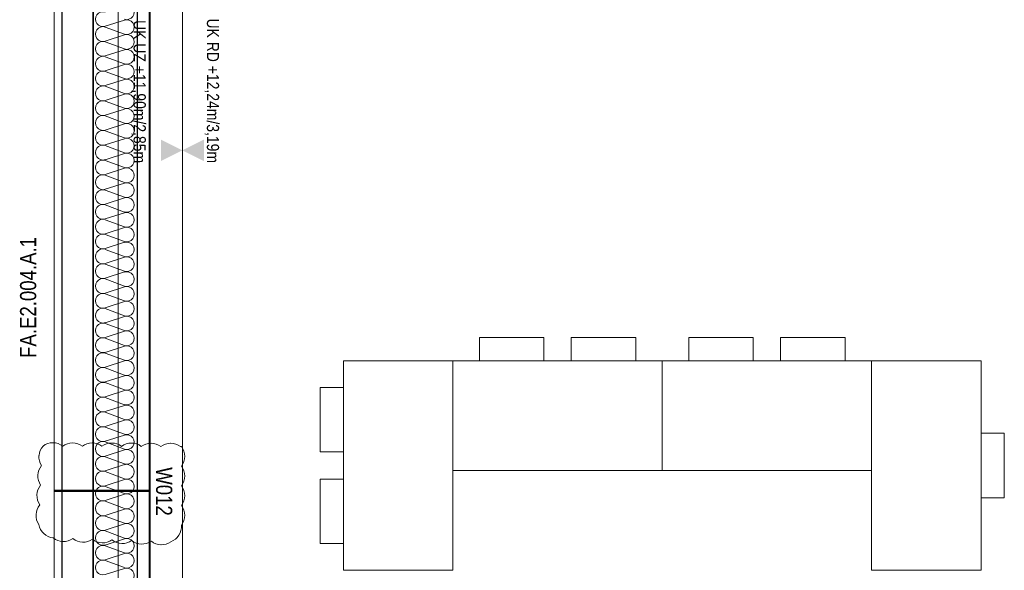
# Model space of a CAD drawing. Extents: x -420 to 300, y 62 to 1112.
# Tile 230 of 256: x -319 to -196, y 882 to 951. Entities that reach past the tile are written whole.
import ezdxf
from ezdxf.lldxf.tags import DXFTag

# ---------------------------------------------------------------- set-up
doc = ezdxf.new("R2010")
doc.units = 0
doc.layers.get('0').update_dxf_attribs({"lineweight": 13})
for name, color, linetype, lineweight, true_color in [('30 -33 Aussenwände- 7 Fassade_ Elemente', 7, 'Continuous', 9, 0x00aacc), ('30 -35 Decken- 1 Konstruktion-Träger- Stahlbeton', 7, 'Continuous', 13, 0x33aa00), ('60- 61 allgemeine Ausstattung- 1 Möbel', 9, 'Continuous', 9, 0x808080), ('70 -72 Beschriftung- 1 Beschriftung allgemein', 7, 'Continuous', 9, 0xff6633), ('70 -76 Bemaßung- 2 Allgemein', 9, 'Continuous', 5, 0x808080), ('70 -77 Revision- 2 Wolken', 7, 'Continuous', 18, 0x944cff)]:
    doc.layers.add(name, color=color, linetype=linetype, lineweight=lineweight, true_color=true_color)
doc.layers.add('70 -71 Achsen- 1 Gebäudeachsen', color=7, linetype='STRICHPUNKT2-A06CPUWML0', lineweight=18)
doc.layers.add('70 -75 Raumstempel- 3 Wandstempel', color=7, linetype='Continuous', lineweight=50)
doc.styles.get("Standard").update_dxf_attribs({"font": 'ARIALN.TTF'})
tags = doc.linetypes.add('grob-A06CPUWHL0', pattern=[14, 3, -8, 3]).pattern_tags.tags
tags[8:9] = [DXFTag(74, 4), DXFTag(75, 0), DXFTag(340, '0'), DXFTag(46, 0.0), DXFTag(50, 0.0), DXFTag(44, 0.0), DXFTag(45, 0.0)]
tags[6:7] = [DXFTag(74, 4), DXFTag(75, 0), DXFTag(340, '0'), DXFTag(46, 0.0), DXFTag(50, 0.0), DXFTag(44, 0.0), DXFTag(45, 0.0)]
tags[4:5] = [DXFTag(74, 4), DXFTag(75, 0), DXFTag(340, '0'), DXFTag(46, 0.0), DXFTag(50, 0.0), DXFTag(44, 0.0), DXFTag(45, 0.0)]
tags = doc.linetypes.add('STRICHPUNKT2-A06CPUWML0', pattern=[12.7, 6.35, -3.175, 0, -3.175]).pattern_tags.tags
tags[10:11] = [DXFTag(74, 4), DXFTag(75, 0), DXFTag(340, '0'), DXFTag(46, 0.0), DXFTag(50, 0.0), DXFTag(44, 0.0), DXFTag(45, 0.0)]
tags[8:9] = [DXFTag(74, 4), DXFTag(75, 0), DXFTag(340, '0'), DXFTag(46, 0.0), DXFTag(50, 0.0), DXFTag(44, 0.0), DXFTag(45, 0.0)]
tags[6:7] = [DXFTag(74, 4), DXFTag(75, 0), DXFTag(340, '0'), DXFTag(46, 0.0), DXFTag(50, 0.0), DXFTag(44, 0.0), DXFTag(45, 0.0)]
tags[4:5] = [DXFTag(74, 4), DXFTag(75, 0), DXFTag(340, '0'), DXFTag(46, 0.0), DXFTag(50, 0.0), DXFTag(44, 0.0), DXFTag(45, 0.0)]

# ---------------------------------------------------------------- blocks, each defined once
blk = doc.blocks.new('Referenz-A06CPUWNL0', base_point=(-395.24, 76.95))
at = {"layer": '30 -33 Aussenwände- 7 Fassade_ Elemente', "color": 0, "linetype": 'Continuous', "lineweight": 25, "ltscale": 0.25}
for p, q in [((-309.4, 834.45), (-309.4, 999.45)), ((-313.24, 839.45), (-313.24, 994.45)), ((-309.4, 994.45), (-309.4, 839.45)), ((-303.94, 994.95), (-303.94, 838.95))]:
    blk.add_line(p, q, dxfattribs=at)
at = {"layer": '30 -33 Aussenwände- 7 Fassade_ Elemente', "color": 0, "linetype": 'Continuous', "ltscale": 0.13}
for p, q in [((-314.24, 998.05), (-314.24, 835.85)), ((-302.44, 838.95), (-302.44, 994.95)), ((-307.9, 949.94), (-305.5, 950.71)), ((-305.5, 948.96), (-307.9, 949.85)), ((-307.9, 948.1), (-305.5, 948.87)), ((-305.5, 947.13), (-307.9, 948.01)), ((-307.9, 946.26), (-305.5, 947.04)), ((-305.5, 945.29), (-307.9, 946.17)), ((-307.9, 944.43), (-305.5, 945.2)), ((-305.5, 943.45), (-307.9, 944.34)), ((-307.9, 942.59), (-305.5, 943.36)), ((-305.5, 941.61), (-307.9, 942.5)), ((-307.9, 940.75), (-305.5, 941.52)), ((-305.5, 939.77), (-307.9, 940.66)), ((-307.9, 938.91), (-305.5, 939.68)), ((-305.5, 937.93), (-307.9, 938.82)), ((-307.9, 937.07), (-305.5, 937.84)), ((-305.5, 936.09), (-307.9, 936.98)), ((-307.9, 935.23), (-305.5, 936)), ((-305.5, 934.26), (-307.9, 935.14)), ((-307.9, 933.39), (-305.5, 934.17)), ((-305.5, 932.42), (-307.9, 933.3)), ((-307.9, 931.56), (-305.5, 932.33)), ((-305.5, 930.58), (-307.9, 931.47)), ((-307.9, 929.72), (-305.5, 930.49)), ((-305.5, 928.74), (-307.9, 929.63)), ((-307.9, 927.88), (-305.5, 928.65)), ((-305.5, 926.9), (-307.9, 927.79)), ((-307.9, 926.04), (-305.5, 926.81)), ((-305.5, 925.06), (-307.9, 925.95)), ((-307.9, 924.2), (-305.5, 924.97)), ((-305.5, 923.23), (-307.9, 924.11)), ((-307.9, 922.36), (-305.5, 923.14)), ((-305.5, 921.39), (-307.9, 922.27)), ((-307.9, 920.53), (-305.5, 921.3)), ((-305.5, 919.55), (-307.9, 920.44)), ((-307.9, 918.69), (-305.5, 919.46)), ((-305.5, 917.71), (-307.9, 918.6)), ((-307.9, 916.85), (-305.5, 917.62)), ((-305.5, 915.87), (-307.9, 916.76)), ((-307.9, 915.01), (-305.5, 915.78)), ((-305.5, 914.03), (-307.9, 914.92)), ((-307.9, 913.17), (-305.5, 913.94)), ((-305.5, 912.19), (-307.9, 913.08)), ((-307.9, 911.33), (-305.5, 912.1)), ((-305.5, 910.36), (-307.9, 911.24)), ((-307.9, 909.49), (-305.5, 910.27)), ((-305.5, 908.52), (-307.9, 909.4)), ((-307.9, 907.66), (-305.5, 908.43)), ((-305.5, 906.68), (-307.9, 907.57)), ((-307.9, 905.82), (-305.5, 906.59)), ((-305.5, 904.84), (-307.9, 905.73)), ((-307.9, 903.98), (-305.5, 904.75)), ((-305.5, 903), (-307.9, 903.89)), ((-307.9, 902.14), (-305.5, 902.91)), ((-305.5, 901.16), (-307.9, 902.05)), ((-307.9, 900.3), (-305.5, 901.07)), ((-305.5, 899.32), (-307.9, 900.21)), ((-307.9, 898.46), (-305.5, 899.23)), ((-305.5, 897.49), (-307.9, 898.37)), ((-307.9, 896.62), (-305.5, 897.4)), ((-305.5, 895.65), (-307.9, 896.53)), ((-307.9, 894.79), (-305.5, 895.56)), ((-305.5, 893.81), (-307.9, 894.7)), ((-307.9, 892.95), (-305.5, 893.72)), ((-305.5, 891.97), (-307.9, 892.86)), ((-307.9, 891.11), (-305.5, 891.88)), ((-305.5, 890.13), (-307.9, 891.02)), ((-307.9, 889.27), (-305.5, 890.04)), ((-305.5, 888.29), (-307.9, 889.18)), ((-307.9, 887.43), (-305.5, 888.2)), ((-305.5, 886.45), (-307.9, 887.34)), ((-307.9, 885.59), (-305.5, 886.36)), ((-305.5, 884.62), (-307.9, 885.5)), ((-307.9, 883.75), (-305.5, 884.53)), ((-305.5, 882.78), (-307.9, 883.66)), ((-307.9, 881.92), (-305.5, 882.69))]:
    blk.add_line(p, q, dxfattribs=at)
for centre, major_axis, end_param in [((-305.22, 951.68), (-0.282, -0.874), 3.765224), ((-308.18, 950.82), (0.282, 0.874), 3.764652), ((-305.22, 949.84), (-0.282, -0.874), 3.765224), ((-308.18, 948.98), (0.282, 0.874), 3.764652), ((-308.18, 947.14), (0.282, 0.874), 3.764652), ((-305.22, 948), (-0.282, -0.874), 3.765224), ((-305.22, 946.16), (-0.282, -0.874), 3.765224), ((-308.18, 945.3), (0.282, 0.874), 3.764652), ((-308.18, 943.46), (0.282, 0.874), 3.764652), ((-305.22, 944.32), (-0.282, -0.874), 3.765224), ((-305.22, 942.48), (-0.282, -0.874), 3.765224), ((-308.18, 941.62), (0.282, 0.874), 3.764652), ((-308.18, 939.78), (0.282, 0.874), 3.764652), ((-305.22, 940.65), (-0.282, -0.874), 3.765224), ((-305.22, 938.81), (-0.282, -0.874), 3.765224), ((-308.18, 937.95), (0.282, 0.874), 3.764652), ((-308.18, 936.11), (0.282, 0.874), 3.764652), ((-305.22, 936.97), (-0.282, -0.874), 3.765224), ((-305.22, 935.13), (-0.282, -0.874), 3.765224), ((-308.18, 934.27), (0.282, 0.874), 3.764652), ((-308.18, 932.43), (0.282, 0.874), 3.764652), ((-305.22, 933.29), (-0.282, -0.874), 3.765224), ((-305.22, 931.45), (-0.282, -0.874), 3.765224), ((-308.18, 930.59), (0.282, 0.874), 3.764652), ((-308.18, 928.75), (0.282, 0.874), 3.764652), ((-305.22, 929.61), (-0.282, -0.874), 3.765224), ((-305.22, 927.78), (-0.282, -0.874), 3.765224), ((-308.18, 926.92), (0.282, 0.874), 3.764652), ((-308.18, 925.08), (0.282, 0.874), 3.764652), ((-305.22, 925.94), (-0.282, -0.874), 3.765224), ((-305.22, 924.1), (-0.282, -0.874), 3.765224), ((-308.18, 923.24), (0.282, 0.874), 3.764652), ((-308.18, 921.4), (0.282, 0.874), 3.764652), ((-305.22, 922.26), (-0.282, -0.874), 3.765224), ((-305.22, 920.42), (-0.282, -0.874), 3.765224), ((-308.18, 919.56), (0.282, 0.874), 3.764652), ((-308.18, 917.72), (0.282, 0.874), 3.764652), ((-305.22, 918.58), (-0.282, -0.874), 3.765224), ((-305.22, 916.75), (-0.282, -0.874), 3.765224), ((-308.18, 915.88), (0.282, 0.874), 3.764652), ((-308.18, 914.05), (0.282, 0.874), 3.764652), ((-305.22, 914.91), (-0.282, -0.874), 3.765224), ((-305.22, 913.07), (-0.282, -0.874), 3.765224), ((-308.18, 912.21), (0.282, 0.874), 3.764652), ((-308.18, 910.37), (0.282, 0.874), 3.764652), ((-305.22, 911.23), (-0.282, -0.874), 3.765224), ((-305.22, 909.39), (-0.282, -0.874), 3.765224), ((-308.18, 908.53), (0.282, 0.874), 3.764652), ((-308.18, 906.69), (0.282, 0.874), 3.764652), ((-305.22, 907.55), (-0.282, -0.874), 3.765224), ((-305.22, 905.71), (-0.282, -0.874), 3.765224), ((-308.18, 904.85), (0.282, 0.874), 3.764652), ((-308.18, 903.01), (0.282, 0.874), 3.764652), ((-305.22, 903.88), (-0.282, -0.874), 3.765224), ((-305.22, 902.04), (-0.282, -0.874), 3.765224), ((-308.18, 901.18), (0.282, 0.874), 3.764652), ((-308.18, 899.34), (0.282, 0.874), 3.764652), ((-305.22, 900.2), (-0.282, -0.874), 3.765224), ((-305.22, 898.36), (-0.282, -0.874), 3.765224), ((-308.18, 897.5), (0.282, 0.874), 3.764652), ((-308.18, 895.66), (0.282, 0.874), 3.764652), ((-305.22, 896.52), (-0.282, -0.874), 3.765224), ((-305.22, 894.68), (-0.282, -0.874), 3.765224), ((-308.18, 893.82), (0.282, 0.874), 3.764652), ((-308.18, 891.98), (0.282, 0.874), 3.764652), ((-305.22, 892.84), (-0.282, -0.874), 3.765224), ((-305.22, 891.01), (-0.282, -0.874), 3.765224), ((-308.18, 890.14), (0.282, 0.874), 3.764652), ((-308.18, 888.31), (0.282, 0.874), 3.764652), ((-305.22, 889.17), (-0.282, -0.874), 3.765224), ((-305.22, 887.33), (-0.282, -0.874), 3.765224), ((-308.18, 886.47), (0.282, 0.874), 3.764652), ((-308.18, 884.63), (0.282, 0.874), 3.764652), ((-305.22, 885.49), (-0.282, -0.874), 3.765224), ((-305.22, 883.65), (-0.282, -0.874), 3.765224), ((-308.18, 882.79), (0.282, 0.874), 3.764652), ((-305.22, 881.81), (-0.282, -0.874), 3.765224)]:
    blk.add_ellipse(centre, major_axis=major_axis, ratio=1, start_param=0, end_param=end_param, dxfattribs=at)
at = {"layer": '30 -35 Decken- 1 Konstruktion-Träger- Stahlbeton', "color": 0, "linetype": 'grob-A06CPUWHL0', "lineweight": -2, "ltscale": 0.13}
for p, q in [((-306.3, 995.45), (-306.3, 778.45)), ((-298.3, 995.45), (-298.3, 778.45))]:
    blk.add_line(p, q, dxfattribs=at)
at = {"layer": '60- 61 allgemeine Ausstattung- 1 Möbel', "color": 0, "linetype": 'Continuous', "ltscale": 0.13}
for p, q in [((-261.39, 908.45), (-261.39, 911.33)), ((-261.39, 911.33), (-253.39, 911.33)), ((-253.39, 911.33), (-253.39, 908.45)), ((-250, 908.45), (-250, 911.33)), ((-250, 911.33), (-242, 911.33)), ((-242, 911.33), (-242, 908.45)), ((-235.39, 908.45), (-235.39, 911.33)), ((-235.39, 911.33), (-227.39, 911.33)), ((-227.39, 911.33), (-227.39, 908.45)), ((-224, 908.45), (-224, 911.33)), ((-224, 911.33), (-216, 911.33)), ((-216, 911.33), (-216, 908.45)), ((-278.3, 882.45), (-278.3, 908.45)), ((-278.3, 908.45), (-264.7, 908.45)), ((-264.7, 908.45), (-264.7, 882.45)), ((-264.7, 908.45), (-238.7, 908.45)), ((-264.7, 894.85), (-264.7, 908.45)), ((-253.39, 908.45), (-261.39, 908.45)), ((-242, 908.45), (-250, 908.45)), ((-238.7, 908.45), (-212.7, 908.45)), ((-238.7, 894.85), (-238.7, 908.45)), ((-238.7, 908.45), (-238.7, 894.85)), ((-227.39, 908.45), (-235.39, 908.45)), ((-216, 908.45), (-224, 908.45)), ((-212.7, 882.45), (-212.7, 908.45)), ((-212.7, 908.45), (-199.1, 908.45)), ((-212.7, 908.45), (-212.7, 894.85)), ((-199.1, 908.45), (-199.1, 882.45)), ((-281.18, 905.15), (-278.3, 905.15)), ((-281.18, 897.15), (-281.18, 905.15)), ((-278.3, 905.15), (-278.3, 897.15)), ((-199.1, 891.45), (-199.1, 899.45)), ((-199.1, 899.45), (-196.22, 899.45)), ((-196.22, 899.45), (-196.22, 891.45)), ((-278.3, 897.15), (-281.18, 897.15)), ((-238.7, 894.85), (-264.7, 894.85)), ((-212.7, 894.85), (-238.7, 894.85)), ((-281.18, 893.76), (-278.3, 893.76)), ((-281.18, 885.76), (-281.18, 893.76)), ((-278.3, 893.76), (-278.3, 885.76)), ((-196.22, 891.45), (-199.1, 891.45)), ((-278.3, 885.76), (-281.18, 885.76)), ((-264.7, 882.45), (-278.3, 882.45)), ((-199.1, 882.45), (-212.7, 882.45))]:
    blk.add_line(p, q, dxfattribs=at)
at = {"layer": '70 -71 Achsen- 1 Gebäudeachsen', "color": 0, "linetype": 'STRICHPUNKT2-A06CPUWML0', "ltscale": 0.18}
blk.add_line((-302.3, 1084.39), (-302.3, 84.95), dxfattribs=at)
at = {"layer": '70 -75 Raumstempel- 3 Wandstempel', "color": 0, "linetype": 'Continuous', "ltscale": 0.5}
blk.add_line((-302.44, 892.31), (-314.24, 892.31), dxfattribs=at)
at = {"layer": '70 -76 Bemaßung- 2 Allgemein', "color": 0, "lineweight": 0}
for points in [[(-300.97, 933.22), (-298.3, 934.55), (-300.97, 935.89)], [(-295.63, 933.22), (-298.3, 934.55), (-295.63, 935.89)]]:
    blk.add_solid(points, dxfattribs=at)
at = {"layer": '70 -77 Revision- 2 Wolken', "color": 0, "linetype": 'Continuous', "ltscale": 0.18}
for centre, major_axis in [((-314.09, 896.53), (-1.52, 1.34)), ((-314.4, 896.24), (0.01, 2.03)), ((-314.4, 896.24), (1.23, 1.62)), ((-311.96, 896.23), (0.01, 2.03)), ((-311.96, 896.23), (1.23, 1.62)), ((-309.52, 896.22), (0.01, 2.03)), ((-309.52, 896.22), (1.23, 1.62)), ((-307.08, 896.21), (0.01, 2.03)), ((-307.08, 896.21), (1.23, 1.62)), ((-304.64, 896.2), (0.01, 2.03)), ((-304.64, 896.2), (1.23, 1.62)), ((-302.21, 896.19), (0.01, 2.03)), ((-302.21, 896.19), (1.23, 1.62)), ((-299.77, 896.19), (0.01, 2.03)), ((-299.77, 896.19), (1.23, 1.62)), ((-298.48, 897.73), (0.0004, 0.0946)), ((-298.48, 897.73), (0.057, 0.0754)), ((-300.05, 896.59), (2.03, 0)), ((-314.09, 896.53), (-2.03, 0.16)), ((-300.05, 896.59), (1.63, -1.22)), ((-314.23, 894.15), (-1.57, 1.29)), ((-300.05, 894.15), (2.03, 0)), ((-314.23, 894.15), (-2.03, 0.09)), ((-300.05, 894.15), (1.63, -1.22)), ((-314.34, 891.72), (-1.57, 1.29)), ((-300.05, 891.71), (2.03, 0)), ((-314.34, 891.72), (-2.03, 0.09)), ((-300.05, 891.71), (1.63, -1.22)), ((-314.45, 889.28), (-1.57, 1.29)), ((-300.05, 889.27), (2.03, 0)), ((-314.45, 889.28), (-2.03, 0.09)), ((-300.05, 889.27), (1.63, -1.22)), ((-314.12, 888.48), (-2, -0.35)), ((-300.45, 887.89), (1.72, -1.08)), ((-314.12, 888.48), (-1.39, -1.48)), ((-300.45, 887.89), (0.72, -1.9)), ((-313.08, 888.05), (-1.27, -1.59)), ((-313.08, 888.05), (-0.07, -2.03)), ((-310.64, 887.97), (-1.27, -1.59)), ((-310.64, 887.97), (-0.07, -2.03)), ((-308.21, 887.89), (-1.27, -1.59)), ((-308.21, 887.89), (-0.07, -2.03)), ((-305.77, 887.81), (-1.27, -1.59)), ((-305.77, 887.81), (-0.07, -2.03)), ((-303.33, 887.73), (-1.27, -1.59)), ((-303.33, 887.73), (-0.07, -2.03)), ((-300.89, 887.65), (-1.27, -1.59)), ((-300.89, 887.65), (-0.07, -2.03))]:
    blk.add_ellipse(centre, major_axis=major_axis, ratio=1, start_param=0, end_param=0.643501, dxfattribs=at)
at = {"layer": '70 -72 Beschriftung- 1 Beschriftung allgemein', "color": 0, "linetype": 'Continuous', "ltscale": 0.13, "insert": (-318.47, 908.8), "char_height": 2.0138, "attachment_point": 1, "rotation": 90}
blk.add_mtext('{\\fArial Narrow;FA.E2.004.A.1}', dxfattribs=at)
at = {"layer": '70 -75 Raumstempel- 3 Wandstempel', "color": 0, "linetype": 'Continuous', "ltscale": 0.5, "insert": (-299.56, 895.24), "char_height": 2.0138, "attachment_point": 1, "rotation": 270}
blk.add_mtext('{\\fArial Narrow;W012}', dxfattribs=at)
at = {"layer": '70 -76 Bemaßung- 2 Allgemein', "color": 0, "linetype": 'Continuous', "ltscale": 0.13, "char_height": 1.5103, "attachment_point": 1, "rotation": 270}
for s, insert in [('{\\fArial Narrow;UK UZ +11,90m/2,85m}', (-302.85, 950.71)), ('{\\fArial Narrow;UK RD +12,24m/3,19m}', (-293.75, 950.91))]:
    blk.add_mtext(s, dxfattribs=dict(at, insert=insert))

msp = doc.modelspace()

# ---------------------------------------------------------------- block references
at = {"color": 8, "lineweight": 13, "ltscale": 0.13, "true_color": 0x808080}
msp.add_blockref('Referenz-A06CPUWNL0', (-395.24, 76.95), dxfattribs=at)

doc.saveas('drawing.dxf')
